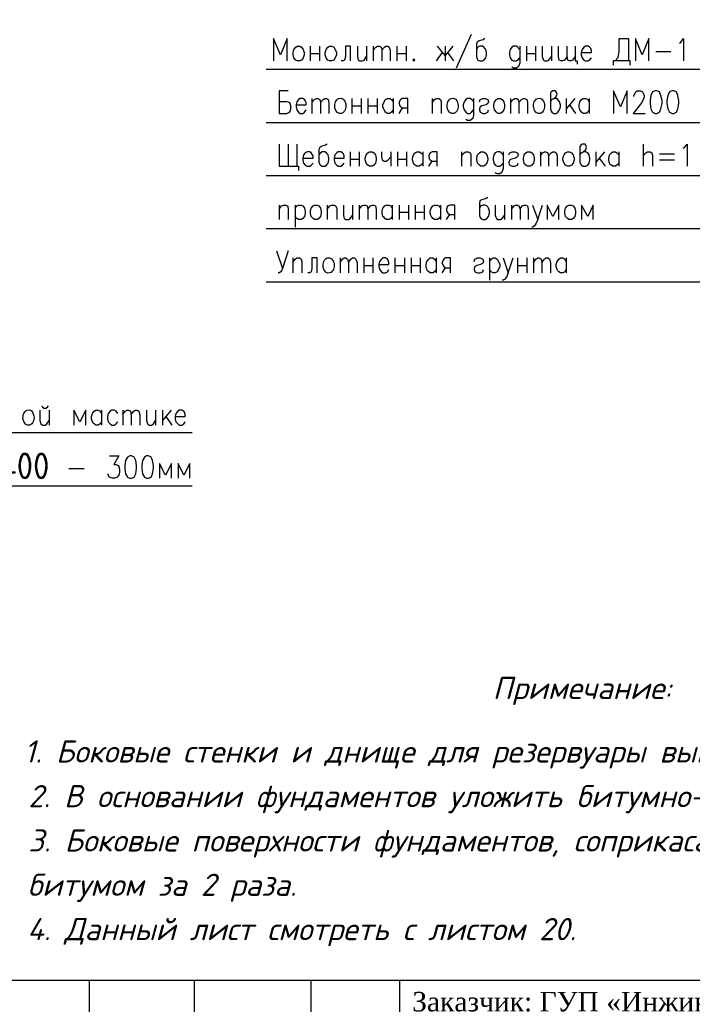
# Model space of a CAD drawing. Extents: x -119078 to 1619993, y 264752 to 340742.
# Tile 187 of 220: x 1059199 to 1066778, y 302947 to 314046. Entities that reach past the tile are written whole.
import ezdxf

# ---------------------------------------------------------------- set-up
doc = ezdxf.new("R2010")
doc.units = 0
doc.header["$MEASUREMENT"] = 0
doc.linetypes.add('CONTI', pattern=[0])
doc.layers.get('0').update_dxf_attribs({"color": 250, "linetype": 'CONTI'})
for name, color, linetype in [('PDF _Геометрия', 250, 'Continuous'), ('PDF _Текст', 7, 'Continuous'), ('SHTAMP', 250, 'Continuous')]:
    doc.layers.add(name, color=color, linetype=linetype)
doc.layers.add('Графа', color=7, linetype='Continuous', lineweight=30)
doc.styles.add('geniso', font='geniso.shx', dxfattribs={"height": 300})
doc.styles.add('ICOCPEUR', font='isocpeui.ttf')
doc.styles.add('PDF ISOCPEUR Italic', font='isocpeui.ttf')
doc.styles.add('style2', font='times.ttf', dxfattribs={"height": 350})

# ---------------------------------------------------------------- blocks, each defined once
blk = doc.blocks.new('A$Cbab827f9')
at = {"layer": 'Графа'}
for p, q in [((-18500, 5500), (0, 5500)), ((-18500, 5500), (0, 5500)), ((-15500, 5500), (-15500, 3000)), ((-14314, 5500), (-14314, 0)), ((-13000, 5500), (-13000, 0)), ((-12000, 5500), (-12000, 0))]:
    blk.add_line(p, q, dxfattribs=at)
at = {"layer": 'SHTAMP', "insert": (-11864, 5041), "char_height": 220, "width": 10364.55, "attachment_point": 4, "style": 'style2'}
blk.add_mtext('\\pxi0.02539,ql;Заказчик: ГУП «Инжиниринговая компания по строительству объектов водоснабжения и водоотведения» ', dxfattribs=at)

msp = doc.modelspace()

# ---------------------------------------------------------------- linework, layer by layer
at = {"layer": 'PDF _Геометрия', "color": 7, "lineweight": -3}
for points in [[(1061975.553, 311089.137), (1069494.149, 311089.137), (1069494.149, 316842.387)], [(1062212.625, 313582.635), (1062212.625, 313832.409), (1062136.423, 313650.371), (1062060.221, 313832.409), (1062060.221, 313582.635)], [(1064287.013, 313878.976), (1064117.675, 313497.967)], [(1064439.417, 313832.409), (1064422.483, 313819.708), (1064375.915, 313807.008), (1064354.748, 313794.308), (1064346.281, 313773.14), (1064346.281, 313629.203), (1064354.748, 313603.803), (1064363.215, 313591.102), (1064384.382, 313582.635), (1064414.016, 313582.635), (1064430.95, 313591.102), (1064452.117, 313616.503), (1064460.584, 313650.371), (1064460.584, 313675.771), (1064452.117, 313709.639), (1064439.417, 313722.339), (1064430.95, 313735.039), (1064414.016, 313747.74), (1064384.382, 313747.74), (1064363.215, 313735.039), (1064346.281, 313709.639)], [(1065908.422, 313582.635), (1065938.056, 313616.503), (1065946.523, 313641.904), (1065954.99, 313688.472), (1065954.99, 313832.409), (1066060.826, 313832.409), (1066060.826, 313582.635)], [(1066289.432, 313582.635), (1066289.432, 313832.409), (1066213.23, 313650.371), (1066137.028, 313832.409), (1066137.028, 313582.635)], [(1066632.341, 313781.607), (1066649.275, 313794.308), (1066678.909, 313832.409), (1066678.909, 313582.635)], [(1062470.866, 313747.74), (1062470.866, 313582.635)], [(1062576.702, 313747.74), (1062576.702, 313582.635)], [(1062928.077, 313582.635), (1062928.077, 313747.74), (1062868.809, 313747.74), (1062868.809, 313629.203), (1062860.342, 313591.102), (1062843.409, 313582.635), (1062822.241, 313582.635)], [(1063004.279, 313747.74), (1063004.279, 313629.203), (1063012.746, 313591.102), (1063029.68, 313582.635), (1063059.314, 313582.635), (1063080.481, 313591.102), (1063105.882, 313629.203)], [(1063105.882, 313747.74), (1063105.882, 313582.635)], [(1063182.084, 313747.74), (1063182.084, 313582.635)], [(1063182.084, 313701.172), (1063211.718, 313735.039), (1063232.885, 313747.74), (1063249.819, 313747.74), (1063270.986, 313735.039), (1063279.453, 313701.172), (1063279.453, 313582.635)], [(1063279.453, 313701.172), (1063309.087, 313735.039), (1063326.021, 313747.74), (1063347.188, 313747.74), (1063364.122, 313735.039), (1063372.589, 313701.172), (1063372.589, 313582.635)], [(1063448.791, 313747.74), (1063448.791, 313582.635)], [(1063554.627, 313747.74), (1063554.627, 313582.635)], [(1063897.536, 313582.635), (1063965.271, 313675.771)], [(1064079.574, 313747.74), (1063994.905, 313641.904), (1063906.003, 313747.74)], [(1063994.905, 313747.74), (1063994.905, 313582.635)], [(1064020.306, 313675.771), (1064088.041, 313582.635)], [(1064833.127, 313709.639), (1064820.427, 313722.339), (1064811.96, 313735.039), (1064795.026, 313747.74), (1064765.392, 313747.74), (1064744.225, 313735.039), (1064727.291, 313709.639), (1064718.824, 313675.771), (1064718.824, 313650.371), (1064727.291, 313616.503), (1064744.225, 313591.102), (1064765.392, 313582.635), (1064795.026, 313582.635), (1064811.96, 313591.102), (1064833.127, 313616.503)], [(1064833.127, 313747.74), (1064833.127, 313557.235), (1064820.427, 313519.134), (1064811.96, 313510.667), (1064795.026, 313497.967), (1064765.392, 313497.967), (1064744.225, 313510.667)], [(1064909.329, 313747.74), (1064909.329, 313582.635)], [(1065010.932, 313747.74), (1065010.932, 313582.635)], [(1065087.134, 313747.74), (1065087.134, 313629.203), (1065099.834, 313591.102), (1065116.768, 313582.635), (1065146.402, 313582.635), (1065163.336, 313591.102), (1065192.97, 313629.203)], [(1065192.97, 313747.74), (1065192.97, 313582.635)], [(1065366.541, 313629.203), (1065336.907, 313591.102), (1065315.74, 313582.635), (1065298.806, 313582.635), (1065277.639, 313591.102), (1065269.172, 313629.203), (1065269.172, 313747.74)], [(1065459.677, 313629.203), (1065430.043, 313591.102), (1065413.109, 313582.635), (1065391.942, 313582.635), (1065375.008, 313591.102), (1065366.541, 313629.203), (1065366.541, 313747.74)], [(1065459.677, 313747.74), (1065459.677, 313582.635), (1065480.844, 313582.635), (1065480.844, 313544.534)], [(1065527.412, 313675.771), (1065641.715, 313675.771), (1065641.715, 313701.172), (1065633.248, 313722.339), (1065620.548, 313735.039), (1065603.614, 313747.74), (1065573.98, 313747.74), (1065557.046, 313735.039), (1065535.879, 313709.639), (1065527.412, 313675.771), (1065527.412, 313650.371), (1065535.879, 313616.503), (1065557.046, 313591.102), (1065573.98, 313582.635), (1065603.614, 313582.635), (1065620.548, 313591.102), (1065641.715, 313616.503)], [(1066365.634, 313688.472), (1066534.972, 313688.472)], [(1062470.866, 313663.071), (1062576.702, 313663.071)], [(1063448.791, 313663.071), (1063554.627, 313663.071)], [(1064909.329, 313663.071), (1065010.932, 313663.071)], [(1066077.76, 313531.834), (1066077.76, 313582.635), (1065887.255, 313582.635), (1065887.255, 313531.834)], [(1061975.553, 313489.5), (1069494.149, 313489.5)], [(1062225.326, 313243.96), (1062123.723, 313243.96), (1062123.723, 312989.953), (1062208.392, 312989.953), (1062238.026, 313002.654), (1062246.493, 313015.354), (1062254.96, 313040.755), (1062254.96, 313074.622), (1062246.493, 313100.023), (1062238.026, 313112.723), (1062208.392, 313121.19), (1062123.723, 313121.19)], [(1065180.27, 313121.19), (1065197.203, 313146.591), (1065218.371, 313159.291), (1065243.771, 313180.458), (1065256.472, 313205.859), (1065243.771, 313231.26), (1065235.304, 313243.96), (1065205.67, 313243.96), (1065188.737, 313231.26), (1065180.27, 313218.559), (1065180.27, 313040.755), (1065188.737, 313015.354), (1065197.203, 313002.654), (1065218.371, 312989.953), (1065243.771, 312989.953), (1065264.939, 313002.654), (1065281.872, 313028.054), (1065294.573, 313061.922), (1065294.573, 313087.322), (1065281.872, 313121.19), (1065264.939, 313146.591), (1065243.771, 313159.291), (1065218.371, 313159.291)], [(1066043.892, 312989.953), (1066043.892, 313243.96), (1065967.69, 313061.922), (1065891.488, 313243.96), (1065891.488, 312989.953)], [(1066120.094, 313180.458), (1066120.094, 313193.159), (1066132.795, 313218.559), (1066141.261, 313231.26), (1066158.195, 313243.96), (1066196.296, 313243.96), (1066217.463, 313231.26), (1066225.93, 313218.559), (1066234.397, 313193.159), (1066234.397, 313171.991), (1066225.93, 313146.591), (1066208.997, 313112.723), (1066111.627, 312989.953), (1066247.098, 312989.953)], [(1062314.228, 313087.322), (1062428.531, 313087.322), (1062428.531, 313112.723), (1062415.831, 313133.89), (1062407.364, 313146.591), (1062390.43, 313159.291), (1062360.796, 313159.291), (1062339.629, 313146.591), (1062322.695, 313121.19), (1062314.228, 313087.322), (1062314.228, 313061.922), (1062322.695, 313028.054), (1062339.629, 313002.654), (1062360.796, 312989.953), (1062390.43, 312989.953), (1062407.364, 313002.654), (1062428.531, 313028.054)], [(1062492.033, 313159.291), (1062492.033, 312989.953)], [(1062492.033, 313112.723), (1062521.667, 313146.591), (1062542.834, 313159.291), (1062559.768, 313159.291), (1062580.935, 313146.591), (1062589.402, 313112.723), (1062589.402, 312989.953)], [(1062589.402, 313112.723), (1062619.036, 313146.591), (1062635.97, 313159.291), (1062657.137, 313159.291), (1062674.071, 313146.591), (1062682.538, 313112.723), (1062682.538, 312989.953)], [(1062940.778, 313159.291), (1062940.778, 312989.953)], [(1063046.614, 313159.291), (1063046.614, 312989.953)], [(1063122.816, 313159.291), (1063122.816, 312989.953)], [(1063228.652, 313159.291), (1063228.652, 312989.953)], [(1063406.457, 313028.054), (1063389.523, 313002.654), (1063368.356, 312989.953), (1063342.955, 312989.953), (1063321.788, 313002.654), (1063313.321, 313015.354), (1063304.854, 313028.054), (1063292.154, 313061.922), (1063292.154, 313087.322), (1063304.854, 313121.19), (1063321.788, 313146.591), (1063342.955, 313159.291), (1063368.356, 313159.291), (1063389.523, 313146.591), (1063406.457, 313121.19)], [(1063406.457, 313159.291), (1063406.457, 312989.953)], [(1063571.561, 312989.953), (1063571.561, 313159.291), (1063512.293, 313159.291), (1063495.359, 313146.591), (1063482.659, 313133.89), (1063474.192, 313112.723), (1063474.192, 313100.023), (1063482.659, 313074.622), (1063495.359, 313061.922), (1063512.293, 313053.455), (1063571.561, 313053.455)], [(1063846.735, 313159.291), (1063846.735, 312989.953)], [(1063846.735, 313112.723), (1063872.136, 313146.591), (1063893.303, 313159.291), (1063922.937, 313159.291), (1063939.871, 313146.591), (1063948.337, 313121.19), (1063948.337, 312989.953)], [(1064312.414, 313121.19), (1064303.947, 313133.89), (1064291.246, 313146.591), (1064274.313, 313159.291), (1064244.679, 313159.291), (1064227.745, 313146.591), (1064206.578, 313121.19), (1064198.111, 313087.322), (1064198.111, 313061.922), (1064206.578, 313028.054), (1064227.745, 313002.654), (1064244.679, 312989.953), (1064274.313, 312989.953), (1064291.246, 313002.654), (1064312.414, 313028.054)], [(1064312.414, 313159.291), (1064312.414, 312968.786), (1064303.947, 312930.685), (1064291.246, 312922.218), (1064274.313, 312909.518), (1064244.679, 312909.518), (1064227.745, 312922.218)], [(1064380.149, 313121.19), (1064388.616, 313146.591), (1064418.25, 313159.291), (1064443.65, 313159.291), (1064473.285, 313146.591), (1064481.751, 313121.19), (1064473.285, 313100.023), (1064456.351, 313087.322), (1064405.549, 313074.622), (1064388.616, 313061.922), (1064380.149, 313040.755), (1064380.149, 313028.054), (1064388.616, 313002.654), (1064418.25, 312989.953), (1064443.65, 312989.953), (1064473.285, 313002.654), (1064481.751, 313028.054)], [(1064731.525, 313159.291), (1064731.525, 312989.953)], [(1064731.525, 313112.723), (1064761.159, 313146.591), (1064778.093, 313159.291), (1064799.26, 313159.291), (1064816.194, 313146.591), (1064824.66, 313112.723), (1064824.66, 312989.953)], [(1064824.66, 313112.723), (1064854.295, 313146.591), (1064875.462, 313159.291), (1064892.395, 313159.291), (1064913.563, 313146.591), (1064922.03, 313112.723), (1064922.03, 312989.953)], [(1065358.074, 313159.291), (1065358.074, 312989.953)], [(1065455.444, 313159.291), (1065358.074, 313040.755)], [(1065616.314, 313028.054), (1065599.381, 313002.654), (1065578.213, 312989.953), (1065548.579, 312989.953), (1065531.646, 313002.654), (1065523.179, 313015.354), (1065510.478, 313028.054), (1065502.011, 313061.922), (1065502.011, 313087.322), (1065510.478, 313121.19), (1065531.646, 313146.591), (1065548.579, 313159.291), (1065578.213, 313159.291), (1065599.381, 313146.591), (1065616.314, 313121.19)], [(1065616.314, 313159.291), (1065616.314, 312989.953)], [(1062940.778, 313074.622), (1063046.614, 313074.622)], [(1063122.816, 313074.622), (1063228.652, 313074.622)], [(1063474.192, 312989.953), (1063512.293, 313053.455)], [(1065396.175, 313087.322), (1065463.91, 312989.953)], [(1061975.553, 312888.351), (1069494.149, 312888.351)], [(1062123.723, 312642.811), (1062123.723, 312393.038), (1062339.629, 312393.038), (1062339.629, 312346.47)], [(1062225.326, 312642.811), (1062225.326, 312393.038)], [(1062322.695, 312642.811), (1062322.695, 312393.038)], [(1062390.43, 312486.173), (1062504.733, 312486.173), (1062504.733, 312511.574), (1062492.033, 312532.741), (1062483.566, 312545.442), (1062466.632, 312558.142), (1062436.998, 312558.142), (1062415.831, 312545.442), (1062398.897, 312524.274), (1062390.43, 312486.173), (1062390.43, 312465.006), (1062398.897, 312426.905), (1062415.831, 312405.738), (1062436.998, 312393.038), (1062466.632, 312393.038), (1062483.566, 312405.738), (1062504.733, 312426.905)], [(1062665.604, 312642.811), (1062644.437, 312630.111), (1062597.869, 312617.41), (1062580.935, 312604.71), (1062568.235, 312583.543), (1062568.235, 312439.606), (1062580.935, 312414.205), (1062589.402, 312405.738), (1062606.336, 312393.038), (1062635.97, 312393.038), (1062657.137, 312405.738), (1062674.071, 312426.905), (1062682.538, 312465.006), (1062682.538, 312486.173), (1062674.071, 312524.274), (1062665.604, 312532.741), (1062657.137, 312545.442), (1062635.97, 312558.142), (1062606.336, 312558.142), (1062589.402, 312545.442), (1062568.235, 312524.274)], [(1062741.806, 312486.173), (1062856.109, 312486.173), (1062856.109, 312511.574), (1062847.642, 312532.741), (1062834.942, 312545.442), (1062818.008, 312558.142), (1062788.374, 312558.142), (1062771.44, 312545.442), (1062750.273, 312524.274), (1062741.806, 312486.173), (1062741.806, 312465.006), (1062750.273, 312426.905), (1062771.44, 312405.738), (1062788.374, 312393.038), (1062818.008, 312393.038), (1062834.942, 312405.738), (1062856.109, 312426.905)], [(1062923.844, 312558.142), (1062923.844, 312393.038)], [(1063025.447, 312558.142), (1063025.447, 312393.038)], [(1063275.22, 312558.142), (1063275.22, 312498.874), (1063283.687, 312465.006), (1063304.854, 312452.306), (1063330.255, 312452.306), (1063351.422, 312465.006), (1063381.056, 312498.874)], [(1063381.056, 312558.142), (1063381.056, 312393.038)], [(1063457.258, 312558.142), (1063457.258, 312393.038)], [(1063558.861, 312558.142), (1063558.861, 312393.038)], [(1063740.899, 312426.905), (1063719.732, 312405.738), (1063702.798, 312393.038), (1063673.164, 312393.038), (1063656.23, 312405.738), (1063647.763, 312414.205), (1063635.063, 312426.905), (1063626.596, 312465.006), (1063626.596, 312486.173), (1063635.063, 312524.274), (1063656.23, 312545.442), (1063673.164, 312558.142), (1063702.798, 312558.142), (1063719.732, 312545.442), (1063740.899, 312524.274)], [(1063740.899, 312558.142), (1063740.899, 312393.038)], [(1063901.77, 312393.038), (1063901.77, 312558.142), (1063846.735, 312558.142), (1063825.568, 312545.442), (1063817.101, 312532.741), (1063808.634, 312511.574), (1063808.634, 312498.874), (1063817.101, 312473.473), (1063825.568, 312465.006), (1063846.735, 312452.306), (1063901.77, 312452.306)], [(1064176.943, 312558.142), (1064176.943, 312393.038)], [(1064176.943, 312511.574), (1064206.578, 312545.442), (1064227.745, 312558.142), (1064253.145, 312558.142), (1064274.313, 312545.442), (1064282.78, 312524.274), (1064282.78, 312393.038)], [(1064646.856, 312524.274), (1064634.155, 312532.741), (1064625.689, 312545.442), (1064608.755, 312558.142), (1064579.121, 312558.142), (1064557.953, 312545.442), (1064541.02, 312524.274), (1064532.553, 312486.173), (1064532.553, 312465.006), (1064541.02, 312426.905), (1064557.953, 312405.738), (1064579.121, 312393.038), (1064608.755, 312393.038), (1064625.689, 312405.738), (1064646.856, 312426.905)], [(1064646.856, 312558.142), (1064646.856, 312367.637), (1064634.155, 312333.769), (1064625.689, 312321.069), (1064608.755, 312308.369), (1064579.121, 312308.369), (1064557.953, 312321.069)], [(1064710.357, 312524.274), (1064723.058, 312545.442), (1064748.458, 312558.142), (1064778.093, 312558.142), (1064807.727, 312545.442), (1064816.194, 312524.274), (1064807.727, 312498.874), (1064786.559, 312486.173), (1064739.992, 312473.473), (1064723.058, 312465.006), (1064710.357, 312439.606), (1064710.357, 312426.905), (1064723.058, 312405.738), (1064748.458, 312393.038), (1064778.093, 312393.038), (1064807.727, 312405.738), (1064816.194, 312426.905)], [(1065065.967, 312558.142), (1065065.967, 312393.038)], [(1065065.967, 312511.574), (1065091.367, 312545.442), (1065112.535, 312558.142), (1065129.468, 312558.142), (1065150.636, 312545.442), (1065159.102, 312511.574), (1065159.102, 312393.038)], [(1065159.102, 312511.574), (1065188.737, 312545.442), (1065205.67, 312558.142), (1065226.838, 312558.142), (1065243.771, 312545.442), (1065256.472, 312511.574), (1065256.472, 312393.038)], [(1065510.478, 312524.274), (1065531.646, 312545.442), (1065548.579, 312558.142), (1065578.213, 312583.543), (1065586.68, 312604.71), (1065578.213, 312630.111), (1065569.747, 312642.811), (1065540.112, 312642.811), (1065523.179, 312630.111), (1065510.478, 312617.41), (1065510.478, 312439.606), (1065523.179, 312414.205), (1065531.646, 312405.738), (1065548.579, 312393.038), (1065578.213, 312393.038), (1065599.381, 312405.738), (1065616.314, 312426.905), (1065624.781, 312465.006), (1065624.781, 312486.173), (1065616.314, 312524.274), (1065599.381, 312545.442), (1065578.213, 312558.142), (1065548.579, 312558.142)], [(1065692.516, 312558.142), (1065692.516, 312393.038)], [(1065789.886, 312558.142), (1065692.516, 312439.606)], [(1065950.756, 312426.905), (1065929.589, 312405.738), (1065912.655, 312393.038), (1065883.021, 312393.038), (1065866.088, 312405.738), (1065853.387, 312414.205), (1065844.92, 312426.905), (1065836.454, 312465.006), (1065836.454, 312486.173), (1065844.92, 312524.274), (1065866.088, 312545.442), (1065883.021, 312558.142), (1065912.655, 312558.142), (1065929.589, 312545.442), (1065950.756, 312524.274)], [(1065950.756, 312558.142), (1065950.756, 312393.038)], [(1066225.93, 312642.811), (1066225.93, 312393.038)], [(1066225.93, 312511.574), (1066255.564, 312545.442), (1066272.498, 312558.142), (1066302.132, 312558.142), (1066323.3, 312545.442), (1066331.766, 312511.574), (1066331.766, 312393.038)], [(1066674.675, 312596.243), (1066691.609, 312604.71), (1066721.243, 312642.811), (1066721.243, 312393.038)], [(1062923.844, 312473.473), (1063025.447, 312473.473)], [(1063457.258, 312473.473), (1063558.861, 312473.473)], [(1063808.634, 312393.038), (1063846.735, 312452.306)], [(1065730.617, 312486.173), (1065798.353, 312393.038)], [(1066407.968, 312532.741), (1066577.306, 312532.741)], [(1066407.968, 312465.006), (1066577.306, 312465.006)], [(1061975.553, 312291.435), (1069494.149, 312291.435)], [(1064473.285, 312041.662), (1064456.351, 312028.962), (1064405.549, 312016.261), (1064388.616, 312007.794), (1064380.149, 311982.394), (1064380.149, 311838.457), (1064388.616, 311817.289), (1064397.083, 311804.589), (1064418.25, 311791.889), (1064443.65, 311791.889), (1064464.818, 311804.589), (1064481.751, 311825.756), (1064494.452, 311863.857), (1064494.452, 311889.258), (1064481.751, 311923.125), (1064473.285, 311935.826), (1064464.818, 311948.526), (1064443.65, 311956.993), (1064418.25, 311956.993), (1064397.083, 311948.526), (1064380.149, 311923.125)], [(1062123.723, 311956.993), (1062123.723, 311791.889)], [(1062123.723, 311910.425), (1062149.124, 311948.526), (1062170.291, 311956.993), (1062199.925, 311956.993), (1062216.859, 311948.526), (1062225.326, 311923.125), (1062225.326, 311791.889)], [(1062301.528, 311956.993), (1062301.528, 311707.22)], [(1062301.528, 311923.125), (1062322.695, 311948.526), (1062339.629, 311956.993), (1062369.263, 311956.993), (1062390.43, 311948.526), (1062407.364, 311923.125), (1062415.831, 311889.258), (1062415.831, 311863.857), (1062407.364, 311825.756), (1062390.43, 311804.589), (1062369.263, 311791.889), (1062339.629, 311791.889), (1062322.695, 311804.589), (1062301.528, 311825.756)], [(1062665.604, 311956.993), (1062665.604, 311791.889)], [(1062665.604, 311910.425), (1062695.238, 311948.526), (1062712.172, 311956.993), (1062741.806, 311956.993), (1062758.74, 311948.526), (1062771.44, 311923.125), (1062771.44, 311791.889)], [(1062847.642, 311956.993), (1062847.642, 311838.457), (1062856.109, 311804.589), (1062873.043, 311791.889), (1062902.677, 311791.889), (1062923.844, 311804.589), (1062949.245, 311838.457)], [(1062949.245, 311956.993), (1062949.245, 311791.889)], [(1063025.447, 311956.993), (1063025.447, 311791.889)], [(1063025.447, 311910.425), (1063055.081, 311948.526), (1063076.248, 311956.993), (1063093.182, 311956.993), (1063114.349, 311948.526), (1063122.816, 311910.425), (1063122.816, 311791.889)], [(1063122.816, 311910.425), (1063152.45, 311948.526), (1063169.384, 311956.993), (1063190.551, 311956.993), (1063207.485, 311948.526), (1063215.952, 311910.425), (1063215.952, 311791.889)], [(1063397.99, 311825.756), (1063381.056, 311804.589), (1063359.889, 311791.889), (1063330.255, 311791.889), (1063313.321, 311804.589), (1063304.854, 311817.289), (1063292.154, 311825.756), (1063283.687, 311863.857), (1063283.687, 311889.258), (1063292.154, 311923.125), (1063313.321, 311948.526), (1063330.255, 311956.993), (1063359.889, 311956.993), (1063381.056, 311948.526), (1063397.99, 311923.125)], [(1063397.99, 311956.993), (1063397.99, 311791.889)], [(1063474.192, 311956.993), (1063474.192, 311791.889)], [(1063580.028, 311956.993), (1063580.028, 311791.889)], [(1063656.23, 311956.993), (1063656.23, 311791.889)], [(1063757.833, 311956.993), (1063757.833, 311791.889)], [(1063939.871, 311825.756), (1063922.937, 311804.589), (1063901.77, 311791.889), (1063872.136, 311791.889), (1063855.202, 311804.589), (1063846.735, 311817.289), (1063834.035, 311825.756), (1063825.568, 311863.857), (1063825.568, 311889.258), (1063834.035, 311923.125), (1063855.202, 311948.526), (1063872.136, 311956.993), (1063901.77, 311956.993), (1063922.937, 311948.526), (1063939.871, 311923.125)], [(1063939.871, 311956.993), (1063939.871, 311791.889)], [(1064100.741, 311791.889), (1064100.741, 311956.993), (1064045.707, 311956.993), (1064024.539, 311948.526), (1064016.073, 311935.826), (1064007.606, 311910.425), (1064007.606, 311897.725), (1064016.073, 311876.558), (1064024.539, 311863.857), (1064045.707, 311851.157), (1064100.741, 311851.157)], [(1064557.953, 311956.993), (1064557.953, 311838.457), (1064570.654, 311804.589), (1064587.588, 311791.889), (1064617.222, 311791.889), (1064634.155, 311804.589), (1064663.79, 311838.457)], [(1064663.79, 311956.993), (1064663.79, 311791.889)], [(1064739.992, 311956.993), (1064739.992, 311791.889)], [(1064739.992, 311910.425), (1064769.626, 311948.526), (1064786.559, 311956.993), (1064807.727, 311956.993), (1064824.66, 311948.526), (1064837.361, 311910.425), (1064837.361, 311791.889)], [(1064837.361, 311910.425), (1064862.761, 311948.526), (1064883.929, 311956.993), (1064900.862, 311956.993), (1064922.03, 311948.526), (1064930.496, 311910.425), (1064930.496, 311791.889)], [(1064977.064, 311956.993), (1065036.333, 311791.889), (1065091.367, 311956.993)], [(1065273.405, 311791.889), (1065273.405, 311956.993), (1065205.67, 311825.756), (1065142.169, 311956.993), (1065142.169, 311791.889)], [(1065662.882, 311791.889), (1065662.882, 311956.993), (1065599.381, 311825.756), (1065531.646, 311956.993), (1065531.646, 311791.889)], [(1063474.192, 311876.558), (1063580.028, 311876.558)], [(1063656.23, 311876.558), (1063757.833, 311876.558)], [(1064007.606, 311791.889), (1064045.707, 311851.157)], [(1065036.333, 311791.889), (1065015.165, 311745.321), (1064998.232, 311719.92), (1064977.064, 311707.22), (1064968.597, 311707.22)], [(1061975.553, 311690.286), (1069494.149, 311690.286)], [(1062094.089, 311440.513), (1062161.824, 311241.541)], [(1062225.326, 311440.513), (1062161.824, 311241.541), (1062149.124, 311216.14), (1062140.657, 311203.44), (1062123.723, 311190.74), (1062111.023, 311190.74)], [(1062276.127, 311360.077), (1062276.127, 311190.74)], [(1062276.127, 311309.276), (1062301.528, 311347.377), (1062322.695, 311360.077), (1062352.329, 311360.077), (1062369.263, 311347.377), (1062377.73, 311321.976), (1062377.73, 311190.74)], [(1062551.301, 311190.74), (1062551.301, 311360.077), (1062492.033, 311360.077), (1062492.033, 311241.541), (1062483.566, 311203.44), (1062466.632, 311190.74), (1062445.465, 311190.74)], [(1062809.541, 311360.077), (1062809.541, 311190.74)], [(1062809.541, 311309.276), (1062834.942, 311347.377), (1062856.109, 311360.077), (1062873.043, 311360.077), (1062894.21, 311347.377), (1062902.677, 311309.276), (1062902.677, 311190.74)], [(1062902.677, 311309.276), (1062932.311, 311347.377), (1062949.245, 311360.077), (1062970.412, 311360.077), (1062987.346, 311347.377), (1063000.046, 311309.276), (1063000.046, 311190.74)], [(1063076.248, 311360.077), (1063076.248, 311190.74)], [(1063177.851, 311360.077), (1063177.851, 311190.74)], [(1063245.586, 311288.109), (1063359.889, 311288.109), (1063359.889, 311309.276), (1063351.422, 311334.677), (1063342.955, 311347.377), (1063321.788, 311360.077), (1063292.154, 311360.077), (1063275.22, 311347.377), (1063254.053, 311321.976), (1063245.586, 311288.109), (1063245.586, 311262.708), (1063254.053, 311228.841), (1063275.22, 311203.44), (1063292.154, 311190.74), (1063321.788, 311190.74), (1063342.955, 311203.44), (1063359.889, 311228.841)], [(1063427.624, 311360.077), (1063427.624, 311190.74)], [(1063533.46, 311360.077), (1063533.46, 311190.74)], [(1063609.662, 311360.077), (1063609.662, 311190.74)], [(1063711.265, 311360.077), (1063711.265, 311190.74)], [(1063893.303, 311228.841), (1063872.136, 311203.44), (1063855.202, 311190.74), (1063825.568, 311190.74), (1063808.634, 311203.44), (1063795.934, 311216.14), (1063787.467, 311228.841), (1063779, 311262.708), (1063779, 311288.109), (1063787.467, 311321.976), (1063808.634, 311347.377), (1063825.568, 311360.077), (1063855.202, 311360.077), (1063872.136, 311347.377), (1063893.303, 311321.976)], [(1063893.303, 311360.077), (1063893.303, 311190.74)], [(1064054.174, 311190.74), (1064054.174, 311360.077), (1063999.139, 311360.077), (1063977.972, 311347.377), (1063969.505, 311334.677), (1063961.038, 311309.276), (1063961.038, 311300.809), (1063969.505, 311275.409), (1063977.972, 311262.708), (1063999.139, 311250.008), (1064054.174, 311250.008)], [(1064320.881, 311321.976), (1064329.347, 311347.377), (1064358.982, 311360.077), (1064388.616, 311360.077), (1064418.25, 311347.377), (1064426.717, 311321.976), (1064418.25, 311300.809), (1064397.083, 311288.109), (1064350.515, 311275.409), (1064329.347, 311262.708), (1064320.881, 311241.541), (1064320.881, 311228.841), (1064329.347, 311203.44), (1064358.982, 311190.74), (1064388.616, 311190.74), (1064418.25, 311203.44), (1064426.717, 311228.841)], [(1064494.452, 311360.077), (1064494.452, 311110.304)], [(1064494.452, 311321.976), (1064511.386, 311347.377), (1064532.553, 311360.077), (1064557.953, 311360.077), (1064579.121, 311347.377), (1064596.054, 311321.976), (1064608.755, 311288.109), (1064608.755, 311262.708), (1064596.054, 311228.841), (1064579.121, 311203.44), (1064557.953, 311190.74), (1064532.553, 311190.74), (1064511.386, 311203.44), (1064494.452, 311228.841)], [(1064646.856, 311360.077), (1064701.891, 311190.74), (1064761.159, 311360.077)], [(1064807.727, 311360.077), (1064807.727, 311190.74)], [(1064913.563, 311360.077), (1064913.563, 311190.74)], [(1064989.765, 311360.077), (1064989.765, 311190.74)], [(1064989.765, 311309.276), (1065015.165, 311347.377), (1065036.333, 311360.077), (1065053.266, 311360.077), (1065074.434, 311347.377), (1065082.9, 311309.276), (1065082.9, 311190.74)], [(1065082.9, 311309.276), (1065112.535, 311347.377), (1065129.468, 311360.077), (1065150.636, 311360.077), (1065167.569, 311347.377), (1065180.27, 311309.276), (1065180.27, 311190.74)], [(1065358.074, 311228.841), (1065341.141, 311203.44), (1065319.973, 311190.74), (1065294.573, 311190.74), (1065273.405, 311203.44), (1065264.939, 311216.14), (1065256.472, 311228.841), (1065243.771, 311262.708), (1065243.771, 311288.109), (1065256.472, 311321.976), (1065273.405, 311347.377), (1065294.573, 311360.077), (1065319.973, 311360.077), (1065341.141, 311347.377), (1065358.074, 311321.976)], [(1065358.074, 311360.077), (1065358.074, 311190.74)], [(1063076.248, 311275.409), (1063177.851, 311275.409)], [(1063427.624, 311275.409), (1063533.46, 311275.409)], [(1063609.662, 311275.409), (1063711.265, 311275.409)], [(1063961.038, 311190.74), (1063999.139, 311250.008)], [(1064807.727, 311275.409), (1064913.563, 311275.409)], [(1064701.891, 311190.74), (1064684.957, 311144.172), (1064663.79, 311118.771), (1064646.856, 311110.304), (1064634.155, 311110.304)], [(1059448.187, 309692.101), (1059456.653, 309679.4), (1059473.587, 309666.7), (1059494.754, 309666.7), (1059511.688, 309679.4), (1059524.389, 309692.101)], [(1059427.019, 309645.533), (1059427.019, 309526.996), (1059435.486, 309488.895), (1059456.653, 309476.195), (1059486.288, 309476.195), (1059503.221, 309488.895), (1059532.855, 309526.996)], [(1059532.855, 309645.533), (1059532.855, 309476.195)], [(1059943.499, 309476.195), (1059943.499, 309645.533), (1059875.764, 309514.296), (1059808.029, 309645.533), (1059808.029, 309476.195)], [(1060121.304, 309514.296), (1060104.37, 309488.895), (1060083.203, 309476.195), (1060057.802, 309476.195), (1060036.635, 309488.895), (1060028.168, 309501.596), (1060019.701, 309514.296), (1060007.001, 309548.163), (1060007.001, 309573.564), (1060019.701, 309607.432), (1060036.635, 309632.832), (1060057.802, 309645.533), (1060083.203, 309645.533), (1060104.37, 309632.832), (1060121.304, 309607.432)], [(1060121.304, 309645.533), (1060121.304, 309476.195)], [(1060303.342, 309607.432), (1060286.408, 309632.832), (1060265.241, 309645.533), (1060235.607, 309645.533), (1060218.673, 309632.832), (1060197.506, 309607.432), (1060189.039, 309573.564), (1060189.039, 309548.163), (1060197.506, 309514.296), (1060218.673, 309488.895), (1060235.607, 309476.195), (1060265.241, 309476.195), (1060286.408, 309488.895), (1060303.342, 309514.296)], [(1060362.61, 309645.533), (1060362.61, 309476.195)], [(1060362.61, 309594.731), (1060388.011, 309632.832), (1060409.178, 309645.533), (1060426.112, 309645.533), (1060447.279, 309632.832), (1060455.746, 309594.731), (1060455.746, 309476.195)], [(1060455.746, 309594.731), (1060485.38, 309632.832), (1060502.314, 309645.533), (1060523.481, 309645.533), (1060540.415, 309632.832), (1060553.115, 309594.731), (1060553.115, 309476.195)], [(1060629.317, 309645.533), (1060629.317, 309526.996), (1060637.784, 309488.895), (1060654.718, 309476.195), (1060684.352, 309476.195), (1060705.519, 309488.895), (1060730.92, 309526.996)], [(1060730.92, 309645.533), (1060730.92, 309476.195)], [(1060807.122, 309645.533), (1060807.122, 309476.195)], [(1060904.491, 309645.533), (1060807.122, 309526.996)], [(1060845.223, 309573.564), (1060912.958, 309476.195)], [(1060951.059, 309573.564), (1061065.362, 309573.564), (1061065.362, 309594.731), (1061056.895, 309620.132), (1061048.428, 309632.832), (1061027.261, 309645.533), (1060997.627, 309645.533), (1060980.693, 309632.832), (1060959.526, 309607.432), (1060951.059, 309573.564), (1060951.059, 309548.163), (1060959.526, 309514.296), (1060980.693, 309488.895), (1060997.627, 309476.195), (1061027.261, 309476.195), (1061048.428, 309488.895), (1061065.362, 309514.296)], [(1061141.564, 309387.293), (1052361.401, 309387.293)], [(1061141.564, 308786.144), (1053610.267, 308786.144), (1053610.267, 309387.293)], [(1060210.206, 309129.052), (1060316.043, 309129.052), (1060261.008, 309031.683), (1060286.408, 309031.683), (1060307.576, 309018.983), (1060316.043, 309010.516), (1060324.509, 308972.415), (1060324.509, 308947.014), (1060316.043, 308913.147), (1060299.109, 308887.746), (1060269.475, 308879.279), (1060239.841, 308879.279), (1060210.206, 308887.746), (1060201.74, 308900.447), (1060193.273, 308925.847)], [(1060908.725, 308879.279), (1060908.725, 309044.384), (1060840.99, 308913.147), (1060773.255, 309044.384), (1060773.255, 308879.279)], [(1061116.163, 308879.279), (1061116.163, 309044.384), (1061048.428, 308913.147), (1060984.927, 309044.384), (1060984.927, 308879.279)], [(1059752.995, 308985.115), (1059926.566, 308985.115)]]:
    msp.add_lwpolyline(points, dxfattribs=at)
for points in [[(1062326.928, 313747.74), (1062356.563, 313747.74), (1062373.496, 313735.039), (1062394.664, 313709.639), (1062403.13, 313675.771), (1062403.13, 313650.371), (1062394.664, 313616.503), (1062373.496, 313591.102), (1062356.563, 313582.635), (1062326.928, 313582.635), (1062309.995, 313591.102), (1062288.827, 313616.503), (1062280.361, 313650.371), (1062280.361, 313675.771), (1062288.827, 313709.639), (1062309.995, 313735.039)], [(1062691.005, 313747.74), (1062716.405, 313747.74), (1062737.573, 313735.039), (1062754.506, 313709.639), (1062767.207, 313675.771), (1062767.207, 313650.371), (1062754.506, 313616.503), (1062737.573, 313591.102), (1062716.405, 313582.635), (1062691.005, 313582.635), (1062669.837, 313591.102), (1062652.904, 313616.503), (1062640.203, 313650.371), (1062640.203, 313675.771), (1062652.904, 313709.639), (1062669.837, 313735.039)], [(1063639.296, 313603.803), (1063630.829, 313591.102), (1063639.296, 313582.635), (1063651.996, 313591.102)], [(1066361.401, 313243.96), (1066331.766, 313231.26), (1066310.599, 313193.159), (1066302.132, 313133.89), (1066302.132, 313100.023), (1066310.599, 313040.755), (1066331.766, 313002.654), (1066361.401, 312989.953), (1066378.334, 312989.953), (1066407.968, 313002.654), (1066424.902, 313040.755), (1066437.603, 313100.023), (1066437.603, 313133.89), (1066424.902, 313193.159), (1066407.968, 313231.26), (1066378.334, 313243.96)], [(1066551.906, 313243.96), (1066522.271, 313231.26), (1066501.104, 313193.159), (1066492.637, 313133.89), (1066492.637, 313100.023), (1066501.104, 313040.755), (1066522.271, 313002.654), (1066551.906, 312989.953), (1066568.839, 312989.953), (1066598.473, 313002.654), (1066615.407, 313040.755), (1066628.108, 313100.023), (1066628.108, 313133.89), (1066615.407, 313193.159), (1066598.473, 313231.26), (1066568.839, 313243.96)], [(1064587.588, 313159.291), (1064617.222, 313159.291), (1064634.155, 313146.591), (1064655.323, 313121.19), (1064663.79, 313087.322), (1064663.79, 313061.922), (1064655.323, 313028.054), (1064634.155, 313002.654), (1064617.222, 312989.953), (1064587.588, 312989.953), (1064570.654, 313002.654), (1064549.487, 313028.054), (1064541.02, 313061.922), (1064541.02, 313087.322), (1064549.487, 313121.19), (1064570.654, 313146.591)], [(1063139.75, 312558.142), (1063169.384, 312558.142), (1063190.551, 312545.442), (1063207.485, 312524.274), (1063215.952, 312486.173), (1063215.952, 312465.006), (1063207.485, 312426.905), (1063190.551, 312405.738), (1063169.384, 312393.038), (1063139.75, 312393.038), (1063122.816, 312405.738), (1063101.649, 312426.905), (1063093.182, 312465.006), (1063093.182, 312486.173), (1063101.649, 312524.274), (1063122.816, 312545.442)], [(1064397.083, 312558.142), (1064426.717, 312558.142), (1064443.65, 312545.442), (1064464.818, 312524.274), (1064473.285, 312486.173), (1064473.285, 312465.006), (1064464.818, 312426.905), (1064443.65, 312405.738), (1064426.717, 312393.038), (1064397.083, 312393.038), (1064380.149, 312405.738), (1064358.982, 312426.905), (1064350.515, 312465.006), (1064350.515, 312486.173), (1064358.982, 312524.274), (1064380.149, 312545.442)], [(1064922.03, 312558.142), (1064951.664, 312558.142), (1064968.597, 312545.442), (1064989.765, 312524.274), (1064998.232, 312486.173), (1064998.232, 312465.006), (1064989.765, 312426.905), (1064968.597, 312405.738), (1064951.664, 312393.038), (1064922.03, 312393.038), (1064900.862, 312405.738), (1064883.929, 312426.905), (1064875.462, 312465.006), (1064875.462, 312486.173), (1064883.929, 312524.274), (1064900.862, 312545.442)], [(1065370.775, 312558.142), (1065396.175, 312558.142), (1065417.343, 312545.442), (1065434.276, 312524.274), (1065446.977, 312486.173), (1065446.977, 312465.006), (1065434.276, 312426.905), (1065417.343, 312405.738), (1065396.175, 312393.038), (1065370.775, 312393.038), (1065349.607, 312405.738), (1065332.674, 312426.905), (1065319.973, 312465.006), (1065319.973, 312486.173), (1065332.674, 312524.274), (1065349.607, 312545.442)], [(1062521.667, 311956.993), (1062551.301, 311956.993), (1062568.235, 311948.526), (1062589.402, 311923.125), (1062597.869, 311889.258), (1062597.869, 311863.857), (1062589.402, 311825.756), (1062568.235, 311804.589), (1062551.301, 311791.889), (1062521.667, 311791.889), (1062504.733, 311804.589), (1062483.566, 311825.756), (1062475.099, 311863.857), (1062475.099, 311889.258), (1062483.566, 311923.125), (1062504.733, 311948.526)], [(1065387.708, 311956.993), (1065417.343, 311956.993), (1065434.276, 311948.526), (1065455.444, 311923.125), (1065463.91, 311889.258), (1065463.91, 311863.857), (1065455.444, 311825.756), (1065434.276, 311804.589), (1065417.343, 311791.889), (1065387.708, 311791.889), (1065370.775, 311804.589), (1065349.607, 311825.756), (1065341.141, 311863.857), (1065341.141, 311889.258), (1065349.607, 311923.125), (1065370.775, 311948.526)], [(1060438.812, 309129.052), (1060413.412, 309116.352), (1060392.245, 309078.251), (1060383.778, 309018.983), (1060383.778, 308985.115), (1060392.245, 308925.847), (1060413.412, 308887.746), (1060438.812, 308879.279), (1060459.98, 308879.279), (1060489.614, 308887.746), (1060506.548, 308925.847), (1060515.014, 308985.115), (1060515.014, 309018.983), (1060506.548, 309078.251), (1060489.614, 309116.352), (1060459.98, 309129.052)], [(1060629.317, 309129.052), (1060603.917, 309116.352), (1060582.75, 309078.251), (1060574.283, 309018.983), (1060574.283, 308985.115), (1060582.75, 308925.847), (1060603.917, 308887.746), (1060629.317, 308879.279), (1060650.485, 308879.279), (1060680.119, 308887.746), (1060697.053, 308925.847), (1060705.519, 308985.115), (1060705.519, 309018.983), (1060697.053, 309078.251), (1060680.119, 309116.352), (1060650.485, 309129.052)]]:
    msp.add_lwpolyline(points, close=True, dxfattribs=at)
for centre, major_axis, start_param, end_param in [((1062811.899, 313074.622), (0, 87.25), 0.2441632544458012, 6.527348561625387), ((1064077.699, 313074.622), (0, 87.249), 0.2441632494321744, 6.52734855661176), ((1065051.391, 313074.622), (0, 87.249), 0.244163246, 6.527348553), ((1062680.662, 311275.409), (0, 87.263), 0.244163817, 6.527349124), ((1059298.14, 309560.864), (0, 87.262), 0.244163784, 6.527349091)]:
    msp.add_ellipse(centre, major_axis=major_axis, ratio=0.713861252, start_param=start_param, end_param=end_param, dxfattribs=at)

# ---------------------------------------------------------------- block references
at = {"color": 1, "lineweight": 30}
msp.add_blockref('A$Cbab827f9', (1075480.239, 297719.921), dxfattribs=at)

# ---------------------------------------------------------------- texts
at = {"linetype": 'Continuous', "lineweight": 25, "ltscale": 15, "insert": (12863.76, 311222.017), "char_height": 250, "width": 17877.44941, "attachment_point": 1, "style": 'ICOCPEUR'}
msp.add_mtext('\\pi4862.31;{\\H1.16667x;\\LАнтисейсмические мероприятия\\P\\pi0;\\H0.71428x;\\l       Для обеспечения сейсмостойкости несущих конструкций и фундаментов соблюдены все условия КМК 2.01.03-19 «Строительство в сейсмических районах».\\P\\pi5355.138;\\H1.4x;\\LАнтикоррозионная защита\\l\\P\\pi0;\\H0.71428x;       Защита конструкций от коррозии должна производиться в соответствии КМК 2.03.11-96 "Защита строительных конструкций от коррозии" ГОСТ 9.402-2004 «Покрытия лакокрасочные. Подготовка (металлических поверхностей перед окрашиванием». Антикоррозионное покрытие должно обеспечивать защиту конструкций. \\P       \\A1;Все несущие металлоконструкции грунтовать и\\A0; окрасить эмалью ПФ-115 (ГОСТ6465-76) за 2 раза по грунтовке ГФ-021 (ГОСТ 25129-82)\\A1;.\\P      Для железобетонных конструкций использовать бетон \\A0;на портландцементе по ГОСТ 10178-85*,\\A1; водонепроницаемости W\\A0;4\\A1; и морозостойкостью F100\\A0;.\\A1;\\P\\A0;       \\A1;Все \\A0;поверхности бетонных и ж.б конструкций, соприкасающиеся с грунтом обмазать \\A1;\\C256;горячим битумом за 2 раза\\A0;\\C0; по ГОСТ 28379-89.}\\P\\pi5566.64787;{\\H1.16666x;\\LАнтипросадочные мероприятия\\A1;\\l\\P\\pi0;\\H0.71428x;        В соответствии с требованиями КМК 2.02.01-98 приняты противопросадочные мероприятия для первого типа грунтовых условий. Для устранения просадочных свойств грунтов I типа предусмотрено уплотнение тяжелыми трамбовками грунтов в основании котлованов и устройство подготовки из бетона класса В7,5. Насыпные грунты и строительный мусор толщиной до 1,5м удалить и заменить засыпкой из ГПС до бетонной подготовки.}', dxfattribs=at)
at = {"layer": 'PDF _Текст', "lineweight": 20, "insert": (1058962.665, 308866.29), "char_height": 300, "attachment_point": 7, "style": 'geniso'}
msp.add_mtext('400', dxfattribs=at)
at = {"layer": 'PDF _Текст', "lineweight": 30, "char_height": 249.97948, "attachment_point": 7, "style": 'PDF ISOCPEUR Italic'}
for s, insert in [('Примечание:', (1064528.319, 306319.584)), ('1. Боковые стенки и днище для резервуары выполнить на сульфатостойком цементе М-200.', (1059249.215, 305604.132)), ('2. В основании фундаментов уложить битумно-щебеночную подготовку толщ. 100 мм.', (1059295.783, 305100.352)), ('3. Боковые поверхности фундаментов, соприкасающиеся с грунтом, обмазать горячим', (1059295.783, 304600.806)), ('битумом за 2 раза.', (1059287.316, 304101.259)), ('4. Данный лист смотреть с листом 20.', (1059283.082, 303601.713))]:
    msp.add_mtext(s, dxfattribs=dict(at, insert=insert))

doc.saveas('drawing.dxf')
